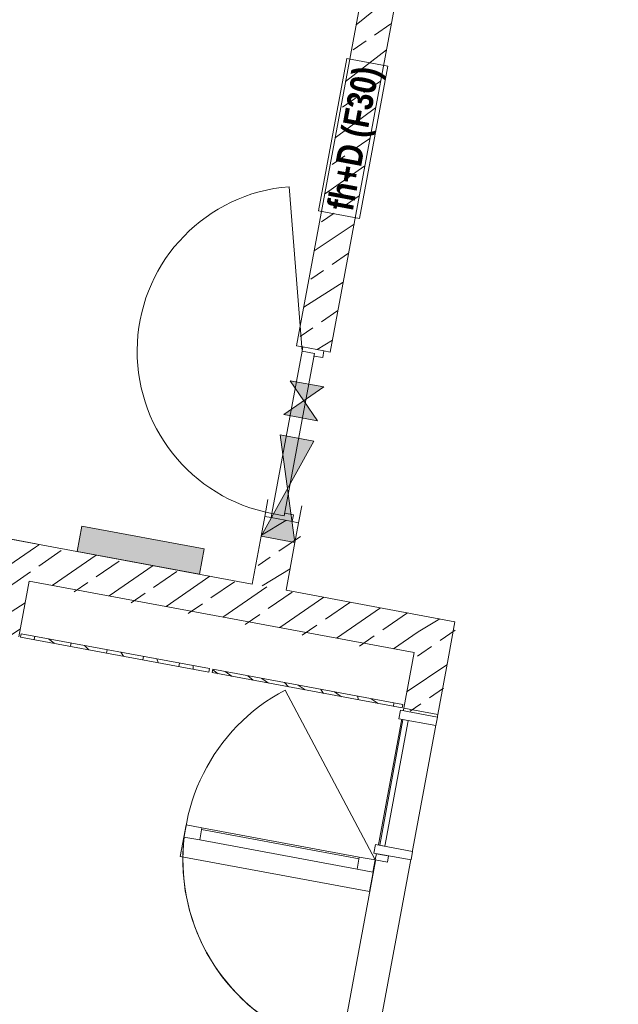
# Model space of a CAD drawing. Header units: metres. Extents: x 0 to 60282398, y -11592309 to 5708004.
# Tile 54 of 136: x 32353350.77 to 32353354.25, y 5707931.69 to 5707937.42. Entities that reach past the tile are written whole.
import ezdxf

# ---------------------------------------------------------------- set-up
doc = ezdxf.new("R2010")
doc.units = ezdxf.units.M
doc.header["$LTSCALE"] = 0.75
doc.set_wipeout_variables(frame=1)
doc.linetypes.add('10417023$0$#9_Achse', pattern=[1.6, 0.00254, -1.59746])
doc.layers.get('0').update_dxf_attribs({"linetype": 'CONTINUOUS'})
for name, color, linetype, lineweight in [('10417023$0$#9_002_GES I Übersicht Erdgeschoss_1_102_Wand Innen.A', 7, 'CONTINUOUS', 25), ('10417023$0$#9_002_GES I Übersicht Erdgeschoss_1_115_Außentüren', 7, 'CONTINUOUS', 25), ('10417023$0$#9_002_GES I Übersicht Erdgeschoss_1_607b_Brandschutz 1_100', 7, 'CONTINUOUS', 25), ('10417023$0$#9_002_GES I Übersicht Erdgeschoss_1_Neubau_102_Wand Innen.A', 7, 'CONTINUOUS', 25), ('10417023$0$#9_002_GES I Übersicht Erdgeschoss_1_Neubau_115_Außentüren', 7, 'CONTINUOUS', 25), ('10417023$0$#9_002_GES I Übersicht Erdgeschoss_1_Neubau_201_Aussenwandbekleidu', 7, 'CONTINUOUS', 25), ('10417023$0$#9_002_GES I Übersicht Erdgeschoss_1_Neubau_401_Grundriss.A', 7, 'CONTINUOUS', 25), ('10417023$0$Keine', 7, 'CONTINUOUS', 13)]:
    doc.layers.add(name, color=color, linetype=linetype, lineweight=lineweight)
doc.styles.add('10417023$0$Arial Narrow (bold)', font='ARIALNB.TTF')
pattern_1 = [(44.99999999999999, (0, 0), (-0.1697056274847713, 0.1697056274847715), []), (44.99999999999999, (-0.08485281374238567, 0.08485281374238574), (-0.1697056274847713, 0.1697056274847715), [0.18, -0.05999999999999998])]
pattern_2 = [(134.9999999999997, (0, 0), (0.1060660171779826, 0.1060660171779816), []), (134.9999999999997, (-0.03535533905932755, -0.0353553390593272), (0.1060660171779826, 0.1060660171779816), [])]

# ---------------------------------------------------------------- blocks, each defined once
blk = doc.blocks.new('10417023$0$#9_MKO_LP5_ARC_GES_UP_00_002_P_G_modell (3D)')
at = {"layer": '10417023$0$#9_002_GES I Übersicht Erdgeschoss_1_102_Wand Innen.A', "linetype": 'Continuous', "lineweight": 5, "true_color": 0xff0000}
h = blk.add_hatch(dxfattribs=at)
h.set_pattern_fill('#9_BETON__STAHLBETON_0001', color=1, style=0, pattern_type=2)
h.set_pattern_definition(pattern_1)
h.paths.add_polyline_path([(-32353496.12409519, -5707785.62991685), (-32353496.34409519, -5707785.62991685), (-32353496.34409519, -5707785.84991685), (-32353496.12409519, -5707785.84991685)])
h = blk.add_hatch(dxfattribs=at)
h.set_pattern_fill('#9_BETON__STAHLBETON_0001', color=1, style=0, pattern_type=2)
h.set_pattern_definition(pattern_1)
h.paths.add_polyline_path([(-32353496.12409516, -5707785.84991685), (-32353496.34409519, -5707785.84991685), (-32353496.34409519, -5707786.179576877), (-32353496.12409516, -5707786.179576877)])
at = {"layer": '10417023$0$#9_002_GES I Übersicht Erdgeschoss_1_Neubau_102_Wand Innen.A', "linetype": 'Continuous', "lineweight": 5, "true_color": 0xff0000}
h = blk.add_hatch(dxfattribs=at)
h.set_pattern_fill('#9_BETON__STAHLBETON_0001', color=1, style=0, pattern_type=2)
h.set_pattern_definition(pattern_1)
h.paths.add_polyline_path([(-32353494.84365668, -5707784.220045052), (-32353494.6436567, -5707784.220045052), (-32353494.6436567, -5707781.130043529), (-32353494.84365668, -5707781.130043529)])
h = blk.add_hatch(dxfattribs=at)
h.set_pattern_fill('#9_BETON__STAHLBETON_0001', color=1, style=0, pattern_type=2)
h.set_pattern_definition(pattern_1)
h.paths.add_polyline_path([(-32353494.84365668, -5707785.230045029), (-32353494.84365668, -5707785.62991685), (-32353494.6436567, -5707785.62991685), (-32353494.6436567, -5707785.230045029)])
h = blk.add_hatch(dxfattribs=at)
h.set_pattern_fill('#9_BETON__STAHLBETON_0001', color=1, style=0, pattern_type=2)
h.set_pattern_definition(pattern_1)
h.paths.add_polyline_path([(-32353493.84409519, -5707785.62991685), (-32353496.12409519, -5707785.62991685), (-32353496.12409519, -5707785.84991685), (-32353493.84409519, -5707785.84991685)])
h = blk.add_hatch(dxfattribs=at)
h.set_pattern_fill('#9_BETON__STAHLBETON_0001', color=1, style=0, pattern_type=2)
h.set_pattern_definition(pattern_1)
h.paths.add_polyline_path([(-32353493.84409519, -5707785.84991685), (-32353493.64409519, -5707785.84991685), (-32353493.64409519, -5707785.62991685)])
h = blk.add_hatch(dxfattribs=at)
h.set_pattern_fill('#9_BETON__STAHLBETON_0001', color=1, style=0, pattern_type=2)
h.set_pattern_definition(pattern_1)
h.paths.add_polyline_path([(-32353493.64409519, -5707785.62991685), (-32353493.84409519, -5707785.62991685), (-32353493.84409519, -5707785.84991685)])
h = blk.add_hatch(dxfattribs=at)
h.set_pattern_fill('#9_BETON__STAHLBETON_0001', color=1, style=0, pattern_type=2)
h.set_pattern_definition(pattern_1)
h.paths.add_polyline_path([(-32353493.84409519, -5707785.84991685), (-32353493.84409519, -5707786.179576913), (-32353493.64409521, -5707786.179576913), (-32353493.64409521, -5707785.84991685)])
at = {"layer": '10417023$0$#9_002_GES I Übersicht Erdgeschoss_1_Neubau_201_Aussenwandbekleidu', "linetype": 'Continuous', "lineweight": 5, "true_color": 0xff0000}
h = blk.add_hatch(dxfattribs=at)
h.set_pattern_fill('#9_METALL__STAHL_0001', color=1, style=0, pattern_type=2)
h.set_pattern_definition(pattern_2)
h.paths.add_polyline_path([(-32353496.11426231, -5707786.17957689), (-32353494.99926231, -5707786.17957689), (-32353494.99926231, -5707786.15957689), (-32353496.11426231, -5707786.15957689)])
at = {"layer": '10417023$0$#9_002_GES I Übersicht Erdgeschoss_1_102_Wand Innen.A', "color": 1, "linetype": 'Continuous', "lineweight": 18, "true_color": 0xff0000}
blk.add_line((-32353496.12409519, -5707786.179576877), (-32353496.12409519, -5707785.84991685), dxfattribs=at)
at = {"layer": '10417023$0$#9_002_GES I Übersicht Erdgeschoss_1_607b_Brandschutz 1_100', "color": 1, "linetype": 'Continuous', "lineweight": 13, "true_color": 0xff0000}
for p, q in [((-32353494.61803709, -5707782.522464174), (-32353494.86068498, -5707782.522464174)), ((-32353494.86068498, -5707782.522464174), (-32353494.86068498, -5707783.424532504)), ((-32353494.61803709, -5707783.424532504), (-32353494.61803709, -5707782.522464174)), ((-32353494.86068498, -5707783.424532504), (-32353494.61803709, -5707783.424532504))]:
    blk.add_line(p, q, dxfattribs=at)
at = {"layer": '10417023$0$#9_002_GES I Übersicht Erdgeschoss_1_Neubau_102_Wand Innen.A', "color": 1, "linetype": 'Continuous', "lineweight": 18, "true_color": 0xff0000}
for p, q in [((-32353494.84365668, -5707781.130043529), (-32353494.84365667, -5707784.220045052)), ((-32353494.64365667, -5707784.220045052), (-32353494.64365668, -5707781.130043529)), ((-32353494.84365739, -5707784.220045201), (-32353494.80615626, -5707784.220045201)), ((-32353494.80615626, -5707784.220045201), (-32353494.68115684, -5707784.220045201)), ((-32353494.68115684, -5707784.220045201), (-32353494.64365716, -5707784.220045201)), ((-32353494.84365739, -5707785.23004494), (-32353494.80615626, -5707785.23004494)), ((-32353494.84365667, -5707785.23004502), (-32353494.84365668, -5707785.346642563)), ((-32353494.80615626, -5707785.23004494), (-32353494.68115684, -5707785.23004494)), ((-32353494.68115684, -5707785.23004494), (-32353494.64365716, -5707785.23004494)), ((-32353494.6436567, -5707785.346642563), (-32353494.64365668, -5707785.23004502)), ((-32353494.84365667, -5707785.346642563), (-32353494.84365667, -5707785.62991685)), ((-32353494.64365667, -5707785.62991685), (-32353494.64365667, -5707785.346642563)), ((-32353494.84365667, -5707785.62991685), (-32353499.02365668, -5707785.62991685)), ((-32353496.12409486, -5707785.629916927), (-32353496.34409512, -5707785.629916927)), ((-32353493.64409519, -5707785.62991685), (-32353494.64365667, -5707785.62991685)), ((-32353493.64409519, -5707785.62991685), (-32353493.64409519, -5707785.84991685)), ((-32353496.12409519, -5707785.84991685), (-32353493.84409519, -5707785.84991685)), ((-32353493.84409519, -5707785.84991685), (-32353493.84409519, -5707786.179576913)), ((-32353493.64409519, -5707786.179576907), (-32353493.64409519, -5707785.84991685)), ((-32353493.64409484, -5707786.179576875), (-32353493.84409508, -5707786.179576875))]:
    blk.add_line(p, q, dxfattribs=at)
at = {"layer": '10417023$0$#9_002_GES I Übersicht Erdgeschoss_1_Neubau_102_Wand Innen.A', "color": 1, "linetype": 'Continuous', "lineweight": 13, "true_color": 0xff0000}
for p, q in [((-32353494.80615626, -5707784.245044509), (-32353495.05462342, -5707783.317755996)), ((-32353494.84365739, -5707784.220045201), (-32353494.80615626, -5707784.220045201)), ((-32353494.80615626, -5707784.245044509), (-32353494.80615626, -5707784.220045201)), ((-32353494.80615626, -5707784.220045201), (-32353494.68115684, -5707784.220045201)), ((-32353494.80615626, -5707784.220045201), (-32353494.68115684, -5707784.220045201)), ((-32353494.80615626, -5707784.220045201), (-32353494.68115684, -5707784.220045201)), ((-32353494.68115684, -5707784.220045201), (-32353494.68115684, -5707784.260045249)), ((-32353494.68115684, -5707784.220045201), (-32353494.64365716, -5707784.220045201)), ((-32353494.73315632, -5707784.245044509), (-32353494.80615626, -5707784.245044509)), ((-32353494.73315632, -5707784.245044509), (-32353494.80615626, -5707784.245044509)), ((-32353494.80615626, -5707784.245044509), (-32353494.80615626, -5707785.205045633)), ((-32353494.73315632, -5707784.260045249), (-32353494.73315632, -5707784.245044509)), ((-32353494.73315632, -5707785.205045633), (-32353494.73315632, -5707784.245044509)), ((-32353494.68115684, -5707784.260045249), (-32353494.73315632, -5707784.260045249)), ((-32353494.84365739, -5707784.426641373), (-32353494.64365716, -5707784.626641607)), ((-32353494.64365716, -5707784.426641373), (-32353494.84365739, -5707784.626641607)), ((-32353494.64365667, -5707784.426641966), (-32353494.84365667, -5707784.426641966)), ((-32353494.84365667, -5707784.626641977), (-32353494.64365667, -5707784.626641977)), ((-32353494.84365739, -5707784.746643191), (-32353494.64365716, -5707785.34664245)), ((-32353494.64365716, -5707784.746643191), (-32353494.84365739, -5707785.34664245)), ((-32353494.64365668, -5707784.746642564), (-32353494.84365667, -5707784.746642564)), ((-32353494.73315632, -5707785.205045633), (-32353494.80615626, -5707785.205045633)), ((-32353494.80615626, -5707785.205045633), (-32353494.80615626, -5707785.23004494)), ((-32353494.80615626, -5707785.205045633), (-32353494.73315632, -5707785.205045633)), ((-32353494.68115684, -5707785.190044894), (-32353494.73315632, -5707785.190044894)), ((-32353494.73315632, -5707785.190044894), (-32353494.73315632, -5707785.205045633)), ((-32353494.68115684, -5707785.23004494), (-32353494.68115684, -5707785.190044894)), ((-32353494.84365739, -5707785.23004494), (-32353494.80615626, -5707785.23004494)), ((-32353494.80615626, -5707785.23004494), (-32353494.68115684, -5707785.23004494)), ((-32353494.80615626, -5707785.23004494), (-32353494.68115684, -5707785.23004494)), ((-32353494.80615626, -5707785.23004494), (-32353494.68115684, -5707785.23004494)), ((-32353494.68115684, -5707785.23004494), (-32353494.64365716, -5707785.23004494)), ((-32353494.84365668, -5707785.346642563), (-32353494.6436567, -5707785.346642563)), ((-32353493.64409484, -5707786.179576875), (-32353493.84409508, -5707786.179576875)), ((-32353493.84409508, -5707786.179576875), (-32353493.84409508, -5707790.299577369)), ((-32353493.64409484, -5707786.179576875), (-32353493.64409484, -5707790.299577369))]:
    blk.add_line(p, q, dxfattribs=at)
at = {"layer": '10417023$0$#9_002_GES I Übersicht Erdgeschoss_1_Neubau_102_Wand Innen.A', "color": 1, "linetype": '10417023$0$#9_Achse', "lineweight": 13, "true_color": 0xff0000}
for p, q in [((-32353494.84365739, -5707785.23004494), (-32353494.84365739, -5707784.220045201)), ((-32353494.64365716, -5707785.23004494), (-32353494.64365716, -5707784.220045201))]:
    blk.add_line(p, q, dxfattribs=at)
at = {"layer": '10417023$0$#9_002_GES I Übersicht Erdgeschoss_1_Neubau_102_Wand Innen.A', "color": 1, "linetype": 'Continuous', "lineweight": 13, "true_color": 0xff0000}
blk.add_arc((-32353494.80615667, -5707784.245045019), 0.959999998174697, 105.0000001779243, 270, dxfattribs=at)
at = {"layer": '10417023$0$#9_002_GES I Übersicht Erdgeschoss_1_Neubau_102_Wand Innen.A', "color": 1, "linetype": 'Continuous', "true_color": 0xff0000}
for points in [[(-32353494.64365667, -5707784.426641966), (-32353494.84365667, -5707784.426641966), (-32353494.74365667, -5707784.526641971)], [(-32353494.64365667, -5707784.626641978), (-32353494.74365667, -5707784.526641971), (-32353494.84365667, -5707784.626641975)], [(-32353494.64365668, -5707784.746642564), (-32353494.84365667, -5707784.746642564), (-32353494.74365668, -5707785.046642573)], [(-32353494.6436567, -5707785.346642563), (-32353494.74365668, -5707785.046642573), (-32353494.84365668, -5707785.346642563)]]:
    blk.add_solid(points, dxfattribs=at)
at = {"layer": '10417023$0$#9_002_GES I Übersicht Erdgeschoss_1_Neubau_201_Aussenwandbekleidu', "color": 1, "linetype": 'Continuous', "lineweight": 18, "true_color": 0xff0000}
for p, q in [((-32353494.99926231, -5707786.15957689), (-32353496.11426231, -5707786.15957689)), ((-32353496.11426231, -5707786.15957689), (-32353496.11426231, -5707786.17957689)), ((-32353496.11426231, -5707786.17957689), (-32353494.99926231, -5707786.17957689)), ((-32353494.99926231, -5707786.17957689), (-32353494.99926231, -5707786.15957689)), ((-32353493.85426231, -5707786.15957689), (-32353494.97926231, -5707786.15957689)), ((-32353494.97926231, -5707786.15957689), (-32353494.97926231, -5707786.17957689))]:
    blk.add_line(p, q, dxfattribs=at)
at = {"layer": '10417023$0$#9_002_GES I Übersicht Erdgeschoss_1_Neubau_401_Grundriss.A', "color": 1, "linetype": 'Continuous', "lineweight": 13, "true_color": 0xff0000, "flags": 128}
blk.add_lwpolyline([(-32353495.88131909, -5707785.47991685), (-32353495.88131909, -5707785.62991685), (-32353495.15631909, -5707785.62991685), (-32353495.15631909, -5707785.47991685)], close=True, dxfattribs=at)
at = {"layer": '10417023$0$#9_002_GES I Übersicht Erdgeschoss_1_Neubau_401_Grundriss.A', "color": 1, "linetype": 'Continuous', "true_color": 0xff0000}
blk.add_solid([(-32353495.88131909, -5707785.47991685), (-32353495.88131909, -5707785.62991685), (-32353495.15631909, -5707785.47991685), (-32353495.15631909, -5707785.62991685)], dxfattribs=at)
at = {"layer": '10417023$0$#9_002_GES I Übersicht Erdgeschoss_1_607b_Brandschutz 1_100', "color": 1, "true_color": 0xff0000, "insert": (-32353494.71695806, -5707782.973498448), "char_height": 0.1502737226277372, "attachment_point": 5, "rotation": 90, "line_spacing_factor": 1.002187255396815, "style": '10417023$0$Arial Narrow (bold)'}
blk.add_mtext('fh+D (F30) ', dxfattribs=at)
at = {"color": 1, "linetype": 'Continuous', "lineweight": 5, "true_color": 0xff0000}
blk.add_wipeout([(-32353493.94124464, -5707787.149916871), (-32353493.94124464, -5707787.077916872), (-32353494.873244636, -5707787.077916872), (-32353494.873244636, -5707787.149916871)], dxfattribs=at).dxf.layer = '10417023$0$#9_002_GES I Übersicht Erdgeschoss_1_Neubau_115_Außentüren'
at = {"layer": '10417023$0$#9_002_GES I Übersicht Erdgeschoss_1_Neubau_115_Außentüren', "color": 1, "linetype": 'Continuous', "lineweight": 13, "true_color": 0xff0000}
for p, q in [((-32353493.94124403, -5707787.077916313), (-32353494.87324455, -5707787.077916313)), ((-32353493.94124403, -5707787.087916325), (-32353494.87324455, -5707787.087916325)), ((-32353493.94124403, -5707787.149917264), (-32353494.87324455, -5707787.149917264))]:
    blk.add_line(p, q, dxfattribs=at)
at = {"layer": '10417023$0$#9_002_GES I Übersicht Erdgeschoss_1_Neubau_115_Außentüren', "color": 1, "linetype": 'Continuous', "lineweight": 13, "true_color": 0xff0000, "flags": 128}
blk.add_lwpolyline([(-32353493.94124464, -5707787.149916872), (-32353494.87324464, -5707787.149916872), (-32353494.87324464, -5707787.077916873), (-32353493.94124464, -5707787.077916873)], close=True, dxfattribs=at)
at = {"layer": '10417023$0$#9_002_GES I Übersicht Erdgeschoss_1_Neubau_115_Außentüren', "color": 1, "linetype": 'Continuous', "lineweight": 13, "true_color": 0xff0000}
blk.add_arc((-32353493.84724465, -5707787.077916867), 1.119999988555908, 179.9999998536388, 270.0000001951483, dxfattribs=at)
at = {"color": 1, "linetype": 'Continuous', "lineweight": 5, "true_color": 0xff0000}
blk.add_wipeout([(-32353493.837244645, -5707786.224916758), (-32353493.837244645, -5707787.009916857), (-32353493.80724464, -5707787.009916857), (-32353493.80724464, -5707786.224916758)], dxfattribs=at).dxf.layer = '10417023$0$#9_002_GES I Übersicht Erdgeschoss_1_Neubau_115_Außentüren'
at = {"layer": '10417023$0$#9_002_GES I Übersicht Erdgeschoss_1_Neubau_115_Außentüren', "color": 1, "linetype": 'Continuous', "lineweight": 13, "true_color": 0xff0000, "flags": 128}
blk.add_lwpolyline([(-32353493.83724464, -5707786.224916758), (-32353493.80724464, -5707786.224916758), (-32353493.80724464, -5707787.009916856), (-32353493.83724464, -5707787.009916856)], close=True, dxfattribs=at)
at = {"color": 1, "linetype": 'Continuous', "lineweight": 5, "true_color": 0xff0000}
for points in [[(-32353494.873244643, -5707787.149916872), (-32353494.873244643, -5707787.077916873), (-32353494.96724464, -5707787.077916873), (-32353494.96724464, -5707787.149916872)], [(-32353493.847244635, -5707787.149916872), (-32353493.847244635, -5707787.077916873), (-32353493.941244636, -5707787.077916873), (-32353493.941244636, -5707787.149916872)]]:
    blk.add_wipeout(points, dxfattribs=at).dxf.layer = '10417023$0$#9_002_GES I Übersicht Erdgeschoss_1_Neubau_115_Außentüren'
at = {"layer": '10417023$0$#9_002_GES I Übersicht Erdgeschoss_1_115_Außentüren', "color": 1, "linetype": 'Continuous', "lineweight": 13, "true_color": 0xff0000, "flags": 128}
blk.add_lwpolyline([(-32353494.96648324, -5707787.150428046), (-32353494.96648324, -5707787.264897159), (-32353493.84656847, -5707787.264897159), (-32353493.84656847, -5707787.150428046)], dxfattribs=at)
at = {"layer": '10417023$0$#9_002_GES I Übersicht Erdgeschoss_1_Neubau_115_Außentüren', "color": 1, "linetype": 'Continuous', "lineweight": 13, "true_color": 0xff0000, "flags": 128}
for points in [[(-32353494.87324464, -5707787.149916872), (-32353494.96724464, -5707787.149916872), (-32353494.96724464, -5707787.077916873), (-32353494.87324464, -5707787.077916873)], [(-32353493.84724464, -5707787.149916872), (-32353493.94124464, -5707787.149916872), (-32353493.94124464, -5707787.077916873), (-32353493.84724464, -5707787.077916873)]]:
    blk.add_lwpolyline(points, close=True, dxfattribs=at)
at = {"color": 1, "linetype": 'Continuous', "lineweight": 5, "true_color": 0xff0000}
blk.add_wipeout([(-32353493.86224464, -5707786.194916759), (-32353493.86224464, -5707786.2449167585), (-32353493.64224464, -5707786.2449167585), (-32353493.64224464, -5707786.194916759)], dxfattribs=at).dxf.layer = '10417023$0$#9_002_GES I Übersicht Erdgeschoss_1_Neubau_115_Außentüren'
at = {"layer": '10417023$0$#9_002_GES I Übersicht Erdgeschoss_1_Neubau_201_Aussenwandbekleidu', "linetype": 'Continuous', "lineweight": 5, "true_color": 0xff0000}
h = blk.add_hatch(dxfattribs=at)
h.set_pattern_fill('#9_METALL__STAHL_0001', color=1, style=0, pattern_type=2)
h.set_pattern_definition(pattern_2)
h.paths.add_polyline_path([(-32353494.97926231, -5707786.17957689), (-32353493.85426231, -5707786.17957689), (-32353493.85426231, -5707786.15957689), (-32353494.97926231, -5707786.15957689)])
at = {"layer": '10417023$0$#9_002_GES I Übersicht Erdgeschoss_1_Neubau_115_Außentüren', "color": 1, "linetype": 'Continuous', "lineweight": 13, "true_color": 0xff0000, "flags": 128}
blk.add_lwpolyline([(-32353493.86224464, -5707786.194916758), (-32353493.86224464, -5707786.244916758), (-32353493.64224464, -5707786.244916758), (-32353493.64224464, -5707786.194916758)], close=True, dxfattribs=at)
at = {"layer": '10417023$0$#9_002_GES I Übersicht Erdgeschoss_1_Neubau_201_Aussenwandbekleidu', "color": 1, "linetype": 'Continuous', "lineweight": 18, "true_color": 0xff0000}
for p, q in [((-32353494.97926231, -5707786.17957689), (-32353493.85426231, -5707786.17957689)), ((-32353493.85426231, -5707786.17957689), (-32353493.85426231, -5707786.15957689))]:
    blk.add_line(p, q, dxfattribs=at)
at = {"color": 1, "linetype": 'Continuous', "lineweight": 5, "true_color": 0xff0000}
blk.add_wipeout([(-32353493.775244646, -5707787.039916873), (-32353493.847244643, -5707787.039916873), (-32353493.847244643, -5707787.077916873), (-32353493.775244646, -5707787.077916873)], dxfattribs=at).dxf.layer = '10417023$0$#9_002_GES I Übersicht Erdgeschoss_1_Neubau_115_Außentüren'
at = {"layer": '10417023$0$#9_002_GES I Übersicht Erdgeschoss_1_Neubau_115_Außentüren', "color": 1, "linetype": 'Continuous', "lineweight": 13, "true_color": 0xff0000, "flags": 128}
blk.add_lwpolyline([(-32353493.77524464, -5707787.039916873), (-32353493.77524464, -5707787.077916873), (-32353493.84724464, -5707787.077916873), (-32353493.84724464, -5707787.039916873)], close=True, dxfattribs=at)
at = {"color": 1, "linetype": 'Continuous', "lineweight": 5, "true_color": 0xff0000}
blk.add_wipeout([(-32353493.86224464, -5707787.039916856), (-32353493.64224464, -5707787.039916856), (-32353493.64224464, -5707786.989916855), (-32353493.86224464, -5707786.989916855)], dxfattribs=at).dxf.layer = '10417023$0$#9_002_GES I Übersicht Erdgeschoss_1_Neubau_115_Außentüren'
at = {"layer": '10417023$0$#9_002_GES I Übersicht Erdgeschoss_1_115_Außentüren', "color": 1, "linetype": 'Continuous', "lineweight": 13, "true_color": 0xff0000}
blk.add_line((-32353494.54361461, -5707786.201354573), (-32353493.84708464, -5707787.077939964), dxfattribs=at)
blk.add_arc((-32353493.84708464, -5707787.077939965), 1.119623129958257, 128.4704622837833, 270, dxfattribs=at)
at = {"layer": '10417023$0$#9_002_GES I Übersicht Erdgeschoss_1_Neubau_115_Außentüren', "color": 1, "linetype": 'Continuous', "lineweight": 13, "true_color": 0xff0000, "flags": 128}
blk.add_lwpolyline([(-32353493.86224464, -5707787.039916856), (-32353493.86224464, -5707786.989916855), (-32353493.64224464, -5707786.989916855), (-32353493.64224464, -5707787.039916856)], close=True, dxfattribs=at)
blk = doc.blocks.new('10417023$0$2_MKO_LP5_LAN_GES_UP_00_002_V_A (3D)')
at = {"layer": '10417023$0$Keine'}
blk.add_blockref('10417023$0$#9_MKO_LP5_ARC_GES_UP_00_002_P_G_modell (3D)', (0, 0), dxfattribs=at)
blk = doc.blocks.new('10417023')
at = {"layer": '10417023$0$Keine', "rotation": 349.4819372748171}
blk.add_blockref('10417023$0$2_MKO_LP5_LAN_GES_UP_00_002_V_A (3D)', (65205154.93137175, 5413829.557758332), dxfattribs=at)

msp = doc.modelspace()

# ---------------------------------------------------------------- block references
msp.add_blockref('10417023', (0, 0))

doc.saveas('drawing.dxf')
